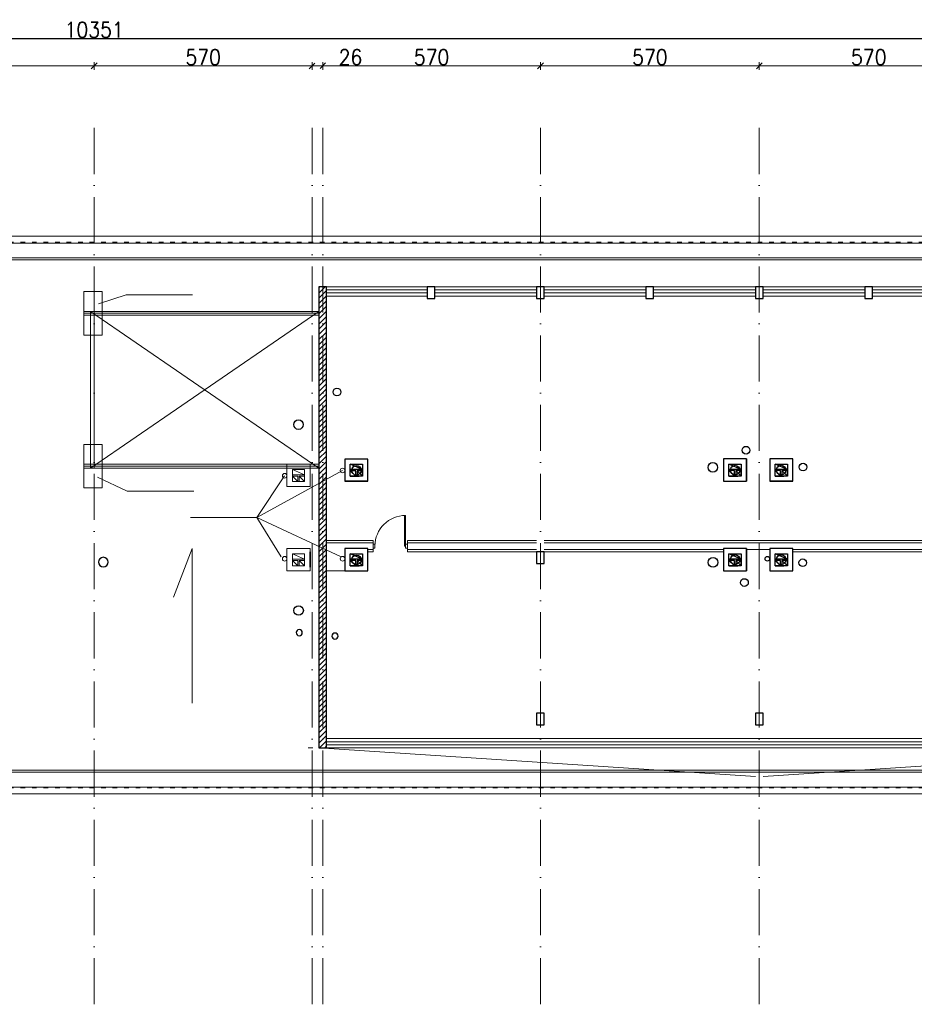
# Model space of a CAD drawing. Header units: millimetres. Extents: x -6513 to 30474, y -6915 to 65597.
# Tile 253 of 256: x 2214 to 4544, y 27552 to 30115. Entities that reach past the tile are written whole.
import ezdxf

# ---------------------------------------------------------------- set-up
doc = ezdxf.new("R2010")
doc.units = ezdxf.units.MM
doc.linetypes.add('ACAD_ISO03W100', pattern=[30, 12, -18])
doc.linetypes.add('ACAD_ISO10W100', pattern=[18, 12, -3, 0, -3])
doc.layers.get('0').update_dxf_attribs({"color": 8})
doc.layers.get('Defpoints').update_dxf_attribs({"color": 8})
for name, color, linetype, lineweight in [('A_osie', 8, 'ACAD_ISO10W100', 5), ('A_przerywana', 8, 'ACAD_ISO03W100', 5), ('A_Wymiary', 8, 'Continuous', 9), ('ARCHWIG CIEŃKO', 8, 'Continuous', 13), ('cieńkie', 8, 'Continuous', 9), ('DB_WM_nawiew', 8, 'Continuous', 30), ('DB_WM_wywiew', 8, 'Continuous', 30), ('Stolarka ARCHWIG', 8, 'Continuous', 5), ('widokowe ARCHWIG', 8, 'Continuous', 5), ('Ściany ARCHWIG', 8, 'Continuous', 30)]:
    doc.layers.add(name, color=color, linetype=linetype, lineweight=lineweight)
doc.styles.get("Standard").update_dxf_attribs({"font": 'txt.shx', "width": 0.9})
doc.dimstyles.new('1-100 MAŁE WYMIARY DOD', dxfattribs={"dimscale": 4, "dimtxt": 2.5, "dimasz": 2.5, "dimexe": 1.25, "dimexo": 0.625, "dimtad": 1, "dimdec": 0, "dimtxsty": 'Standard', "dimblk": 'znacznik', "dimcen": 2.5, "dimdle": 0.004, "dimse1": 1, "dimse2": 1, "dimadec": 0, "dimazin": 0, "dimtfac": 1, "dimtdec": 0, "dimtmove": 0, "dimatfit": 3, "dimfxl": 0, "dimarcsym": 0})

# ---------------------------------------------------------------- blocks, each defined once
blk = doc.blocks.new('znacznik')
for p, q in [((-0.38, -0.38), (0.34, 0.34)), ((0, 0.5), (0, -0.5)), ((0.38, 0), (-1.43, 0))]:
    blk.add_line(p, q)
blk = doc.blocks.new('*D23')
at = {"layer": 'A_Wymiary', "color": 0, "lineweight": -2}
blk.add_line((-2739.1, 30066.6), (7571.9, 30066.6), dxfattribs=at)
at = {"layer": 'Defpoints', "color": 0}
for p in [(7591.9, 30066.6), (-2759.1, 29562.3), (7591.9, 29562.3)]:
    blk.add_point(p, dxfattribs=at)
at = {"layer": 'A_Wymiary', "color": 0, "lineweight": -2, "xscale": 20, "yscale": 20, "zscale": 20, "rotation": 180}
blk.add_blockref('znacznik', (-2759.1, 30066.6), dxfattribs=at)
at = {"layer": 'A_Wymiary', "color": 0, "lineweight": -2, "xscale": 20, "yscale": 20, "zscale": 20}
blk.add_blockref('znacznik', (7591.9, 30066.6), dxfattribs=at)
at = {"layer": 'A_Wymiary', "color": 0, "insert": (2407.8, 30089.1), "char_height": 40, "attachment_point": 5}
blk.add_mtext('10351', dxfattribs=at)

msp = doc.modelspace()

# ---------------------------------------------------------------- hatches: boundary and pattern name
at = {"layer": 'widokowe ARCHWIG'}
h = msp.add_hatch(dxfattribs=at)
h.set_pattern_fill('ANSI31', color=256, scale=3)
h.set_pattern_definition([(45, (15583.015, 4182.279), (-6.735192, 6.735192), [])])
h.paths.add_polyline_path([(3012.927, 29419.933), (2993.117, 29419.933), (2993.117, 29395.933), (2993.117, 29389.933), (2992.927, 28219.933), (3012.927, 28219.933)])

# ---------------------------------------------------------------- linework, layer by layer
at = {"layer": 'A_osie', "ltscale": 10}
for p, q in [((3002.927, 27552.269), (3002.927, 29860.365)), ((2407.927, 27552.269), (2407.927, 29858.878)), ((2975.427, 27552.269), (2975.427, 29858.878)), ((3570.117, 27552.269), (3570.117, 29858.878)), ((4140.117, 27552.269), (4140.117, 29858.878))]:
    msp.add_line(p, q, dxfattribs=at)
at = {"layer": 'A_przerywana'}
for p, q in [((-2734.073, 29535.933), (7571.927, 29535.933)), ((-2734.073, 29535.933), (7571.927, 29535.933)), ((2965.427, 28219.933), (2985.427, 28219.933)), ((2965.427, 28219.933), (2985.427, 28219.933)), ((2992.927, 28219.933), (3012.927, 28219.933)), ((2992.927, 28219.933), (3012.927, 28219.933)), ((3560.117, 28219.933), (3580.117, 28219.933)), ((3560.117, 28219.933), (3580.117, 28219.933)), ((4130.117, 28219.933), (4150.117, 28219.933)), ((4130.117, 28219.933), (4150.117, 28219.933)), ((-2734.073, 28115.641), (7571.927, 28115.641)), ((-2734.073, 28115.641), (7571.927, 28115.641))]:
    msp.add_line(p, q, dxfattribs=at)
at = {"layer": 'A_Wymiary'}
msp.add_line((-2739.073, 30066.555), (7571.927, 30066.555), dxfattribs=at)
at = {"layer": 'A_Wymiary', "ltscale": 10}
for p, q in [((1857.927, 29994.983), (2387.927, 29994.983)), ((2427.927, 29994.983), (2955.427, 29994.983)), ((2955.427, 29994.983), (2935.427, 29994.983)), ((2975.427, 29994.983), (3002.927, 29994.983)), ((3022.927, 29994.983), (3107.927, 29994.983)), ((3022.927, 29994.983), (3550.117, 29994.983)), ((3590.117, 29994.983), (4120.117, 29994.983)), ((4160.117, 29994.983), (4690.117, 29994.983))]:
    msp.add_line(p, q, dxfattribs=at)
at = {"layer": 'ARCHWIG CIEŃKO'}
for p, q in [((-2734.073, 29551.933), (7571.927, 29551.933)), ((-2734.073, 29551.933), (7571.927, 29551.933)), ((-2734.073, 29533.933), (7571.927, 29533.933)), ((-2734.073, 29533.933), (7571.927, 29533.933)), ((-2734.073, 29495.433), (7571.927, 29495.433)), ((-2734.073, 29495.433), (7571.927, 29495.433)), ((-2734.073, 29490.433), (7571.927, 29490.433)), ((-2734.073, 29490.433), (7571.927, 29490.433)), ((4130.117, 28144.933), (2992.927, 28219.933)), ((4130.117, 28144.933), (2992.927, 28219.933)), ((4150.117, 28144.933), (5278.677, 28219.933)), ((4150.117, 28144.933), (5278.677, 28219.933)), ((-2734.073, 28161.433), (7571.927, 28161.433)), ((-2734.073, 28161.433), (7571.927, 28161.433)), ((-2734.073, 28156.433), (7571.927, 28156.433)), ((-2734.073, 28156.433), (7571.927, 28156.433)), ((-2734.073, 28117.933), (7571.927, 28117.933)), ((-2734.073, 28117.933), (7571.927, 28117.933)), ((-2734.073, 28099.933), (7571.927, 28099.933)), ((-2734.073, 28099.933), (7571.927, 28099.933))]:
    msp.add_line(p, q, dxfattribs=at)
at = {"layer": 'cieńkie'}
for p, q in [((2380.486, 29407.433), (2428.486, 29407.433)), ((2380.486, 29407.433), (2380.486, 29294.433)), ((2380.486, 29407.433), (2428.486, 29407.433)), ((2380.486, 29407.433), (2380.486, 29294.433)), ((2490.812, 29399.515), (2419.447, 29375.594)), ((2490.812, 29399.515), (2419.447, 29375.594)), ((2428.486, 29407.433), (2428.486, 29294.433)), ((2428.486, 29407.433), (2428.486, 29294.433)), ((2490.812, 29399.515), (2663.966, 29399.515)), ((2490.812, 29399.515), (2663.966, 29399.515)), ((2380.486, 29355.933), (2992.927, 29355.933)), ((2380.486, 29355.933), (2992.927, 29355.933)), ((2380.486, 29350.933), (2992.927, 29350.933)), ((2380.486, 29350.933), (2992.927, 29350.933)), ((2397.927, 29355.933), (2397.927, 28947.933)), ((2397.927, 29355.933), (2992.927, 28947.933)), ((2397.927, 28947.933), (2992.927, 29355.933)), ((2397.927, 29355.933), (2397.927, 28947.933)), ((2397.927, 29355.933), (2992.927, 28947.933)), ((2397.927, 28947.933), (2992.927, 29355.933)), ((2407.927, 29355.933), (2407.927, 28947.933)), ((2407.927, 29355.933), (2407.927, 28947.933)), ((2380.486, 29345.933), (2992.927, 29345.933)), ((2380.486, 29345.933), (2992.927, 29345.933)), ((2380.486, 29294.433), (2428.486, 29294.433)), ((2380.486, 29294.433), (2428.486, 29294.433)), ((2380.486, 29009.433), (2428.486, 29009.433)), ((2380.486, 29009.433), (2380.486, 28896.433)), ((2380.486, 29009.433), (2428.486, 29009.433)), ((2380.486, 29009.433), (2380.486, 28896.433)), ((2428.486, 29009.433), (2428.486, 28896.433)), ((2428.486, 29009.433), (2428.486, 28896.433)), ((2380.486, 28957.933), (2992.927, 28957.933)), ((2380.486, 28957.933), (2992.927, 28957.933)), ((2380.486, 28952.933), (2992.927, 28952.933)), ((2380.486, 28952.933), (2992.927, 28952.933)), ((2380.486, 28947.933), (2992.927, 28947.933)), ((2380.486, 28947.933), (2992.927, 28947.933)), ((2831.624, 28819.229), (3054.863, 28941.811)), ((2831.624, 28819.229), (3054.863, 28941.811)), ((2969.927, 28957.933), (2909.927, 28957.933)), ((2909.927, 28957.933), (2909.927, 28899.933)), ((2969.927, 28957.933), (2909.927, 28957.933)), ((2909.927, 28957.933), (2909.927, 28899.933)), ((2923.927, 28944.433), (2955.927, 28944.433)), ((2923.927, 28913.433), (2923.927, 28944.433)), ((2955.927, 28930.433), (2923.927, 28944.433)), ((2923.927, 28944.433), (2955.927, 28944.433)), ((2923.927, 28913.433), (2923.927, 28944.433)), ((2955.927, 28930.433), (2923.927, 28944.433)), ((2926.427, 28944.433), (2953.427, 28944.433)), ((2926.427, 28944.433), (2953.427, 28944.433)), ((2955.927, 28944.433), (2955.927, 28913.433)), ((2955.927, 28944.433), (2955.927, 28913.433)), ((2969.927, 28899.933), (2969.927, 28957.933)), ((2969.927, 28899.933), (2969.927, 28957.933)), ((2493.754, 28887.862), (2416.362, 28924.848)), ((2493.754, 28887.862), (2416.362, 28924.848)), ((2831.624, 28819.229), (2903.863, 28928.119)), ((2831.624, 28819.229), (2903.863, 28928.119)), ((2955.927, 28930.433), (2923.927, 28930.433)), ((2955.927, 28930.433), (2923.927, 28930.433)), ((2937.927, 28927.433), (2923.927, 28927.433)), ((2937.927, 28913.433), (2923.927, 28927.433)), ((2937.927, 28927.433), (2923.927, 28927.433)), ((2937.927, 28913.433), (2923.927, 28927.433)), ((2923.927, 28913.433), (2937.927, 28913.433)), ((2955.927, 28913.433), (2923.927, 28913.433)), ((2923.927, 28913.433), (2937.927, 28913.433)), ((2955.927, 28913.433), (2923.927, 28913.433)), ((2932.927, 28913.433), (2946.927, 28913.433)), ((2932.927, 28913.433), (2946.927, 28913.433)), ((2937.927, 28913.433), (2937.927, 28927.433)), ((2937.927, 28913.433), (2937.927, 28927.433)), ((2955.927, 28927.433), (2941.927, 28927.433)), ((2941.927, 28927.433), (2941.927, 28913.433)), ((2941.927, 28927.433), (2955.927, 28913.433)), ((2955.927, 28927.433), (2941.927, 28927.433)), ((2941.927, 28927.433), (2941.927, 28913.433)), ((2941.927, 28927.433), (2955.927, 28913.433)), ((2955.927, 28913.433), (2955.927, 28927.433)), ((2955.927, 28913.433), (2955.927, 28927.433)), ((2380.486, 28896.433), (2428.486, 28896.433)), ((2380.486, 28896.433), (2428.486, 28896.433)), ((2380.486, 28896.433), (2428.486, 28896.433)), ((2380.486, 28896.433), (2428.486, 28896.433)), ((2493.754, 28887.862), (2666.908, 28887.862)), ((2493.754, 28887.862), (2666.908, 28887.862)), ((2969.927, 28899.933), (2909.927, 28899.933)), ((2909.927, 28899.933), (2969.927, 28899.933)), ((2969.927, 28899.933), (2909.927, 28899.933)), ((2909.927, 28899.933), (2969.927, 28899.933)), ((2658.471, 28819.229), (2831.624, 28819.229)), ((2658.471, 28819.229), (2831.624, 28819.229)), ((2831.624, 28819.229), (3051.49, 28716.962)), ((2831.624, 28819.229), (2894.49, 28716.962)), ((2831.624, 28819.229), (3051.49, 28716.962)), ((2831.624, 28819.229), (2894.49, 28716.962)), ((2969.927, 28738.433), (2909.927, 28738.433)), ((2909.927, 28738.433), (2909.927, 28680.433)), ((2969.927, 28738.433), (2909.927, 28738.433)), ((2909.927, 28738.433), (2909.927, 28680.433)), ((2969.927, 28680.433), (2969.927, 28738.433)), ((2969.927, 28680.433), (2969.927, 28738.433)), ((2923.927, 28724.933), (2955.927, 28724.933)), ((2923.927, 28693.933), (2923.927, 28724.933)), ((2955.927, 28710.933), (2923.927, 28724.933)), ((2923.927, 28724.933), (2955.927, 28724.933)), ((2923.927, 28693.933), (2923.927, 28724.933)), ((2955.927, 28710.933), (2923.927, 28724.933)), ((2955.927, 28710.933), (2923.927, 28710.933)), ((2955.927, 28710.933), (2923.927, 28710.933)), ((2937.927, 28707.933), (2923.927, 28707.933)), ((2937.927, 28693.933), (2923.927, 28707.933)), ((2937.927, 28707.933), (2923.927, 28707.933)), ((2937.927, 28693.933), (2923.927, 28707.933)), ((2926.427, 28724.933), (2953.427, 28724.933)), ((2926.427, 28724.933), (2953.427, 28724.933)), ((2937.927, 28693.933), (2937.927, 28707.933)), ((2937.927, 28693.933), (2937.927, 28707.933)), ((2955.927, 28707.933), (2941.927, 28707.933)), ((2941.927, 28707.933), (2941.927, 28693.933)), ((2941.927, 28707.933), (2955.927, 28693.933)), ((2955.927, 28707.933), (2941.927, 28707.933)), ((2941.927, 28707.933), (2941.927, 28693.933)), ((2941.927, 28707.933), (2955.927, 28693.933)), ((2955.927, 28724.933), (2955.927, 28693.933)), ((2955.927, 28724.933), (2955.927, 28693.933)), ((2955.927, 28693.933), (2955.927, 28707.933)), ((2955.927, 28693.933), (2955.927, 28707.933)), ((2909.927, 28680.433), (2969.927, 28680.433)), ((2909.927, 28680.433), (2969.927, 28680.433)), ((2923.927, 28693.933), (2937.927, 28693.933)), ((2955.927, 28693.933), (2923.927, 28693.933)), ((2923.927, 28693.933), (2937.927, 28693.933)), ((2955.927, 28693.933), (2923.927, 28693.933)), ((2932.927, 28693.933), (2946.927, 28693.933)), ((2932.927, 28693.933), (2946.927, 28693.933))]:
    msp.add_line(p, q, dxfattribs=at)
for centre in [(3054.863, 28941.811), (3054.863, 28941.811), (2903.863, 28928.119), (2903.863, 28928.119), (2903.863, 28712), (2903.863, 28712), (3054.863, 28712), (3054.863, 28712)]:
    msp.add_circle(centre, 6, dxfattribs=at)
at = {"layer": 'DB_WM_nawiew'}
for centre, radius in [((3040.166, 29146.069), 10), ((4105.48, 28994.701), 10), ((4019.15, 28949.983), 12.5), ((4254.011, 28950.601), 10), ((4019.635, 28702.724), 12.5), ((4253.329, 28701.792), 9.937), ((4101.534, 28650.206), 10)]:
    msp.add_circle(centre, radius, dxfattribs=at)
for centre, radius, start, end in [((2431.553, 28703.323), 12.5, 0, 180), ((2431.553, 28703.323), 12.5, 180, 0), ((2941.727, 28519.791), 8, 0, 180), ((2941.727, 28519.791), 8, 180, 0), ((3034.953, 28510.791), 8, 0, 180), ((3034.953, 28510.791), 8, 180, 0)]:
    msp.add_arc(centre, radius, start, end, dxfattribs=at)
at = {"layer": 'DB_WM_wywiew'}
for centre in [(2939.927, 29061.288), (3090.865, 28942.418), (4077.15, 28942.788), (4197.15, 28942.788), (3090.927, 28709.225), (4077.15, 28709.933), (4197.15, 28709.933), (2940.094, 28577.423)]:
    msp.add_circle(centre, 12.5, dxfattribs=at)
at = {"layer": 'Stolarka ARCHWIG'}
for p, q in [((3012.927, 29419.933), (5269.927, 29419.933)), ((3012.927, 29419.933), (5269.927, 29419.933)), ((3012.927, 29411.933), (3275.117, 29411.933)), ((3012.927, 29411.933), (3275.117, 29411.933)), ((3012.927, 29403.933), (3275.117, 29403.933)), ((3012.927, 29403.933), (3275.117, 29403.933)), ((3295.117, 29411.933), (3560.117, 29411.933)), ((3295.117, 29411.933), (3560.117, 29411.933)), ((3295.117, 29403.933), (3560.117, 29403.933)), ((3295.117, 29403.933), (3560.117, 29403.933)), ((3579.927, 29411.933), (3844.927, 29411.933)), ((3579.927, 29411.933), (3844.927, 29411.933)), ((3579.927, 29403.933), (3844.927, 29403.933)), ((3579.927, 29403.933), (3844.927, 29403.933)), ((3864.927, 29411.933), (4130.117, 29411.933)), ((3864.927, 29411.933), (4130.117, 29411.933)), ((3864.927, 29403.933), (4130.117, 29403.933)), ((3864.927, 29403.933), (4130.117, 29403.933)), ((4149.927, 29411.933), (4414.927, 29411.933)), ((4149.927, 29411.933), (4414.927, 29411.933)), ((4149.927, 29403.933), (4414.927, 29403.933)), ((4149.927, 29403.933), (4414.927, 29403.933)), ((4434.927, 29411.933), (4700.117, 29411.933)), ((4434.927, 29411.933), (4700.117, 29411.933)), ((4434.927, 29403.933), (4700.117, 29403.933)), ((4434.927, 29403.933), (4700.117, 29403.933)), ((3012.927, 29395.933), (3275.117, 29395.933)), ((3012.927, 29395.933), (3275.117, 29395.933)), ((3295.117, 29395.933), (3560.117, 29395.933)), ((3295.117, 29395.933), (3560.117, 29395.933)), ((3579.927, 29395.933), (3844.927, 29395.933)), ((3579.927, 29395.933), (3844.927, 29395.933)), ((3864.927, 29395.933), (4130.117, 29395.933)), ((3864.927, 29395.933), (4130.117, 29395.933)), ((4149.927, 29395.933), (4414.927, 29395.933)), ((4149.927, 29395.933), (4414.927, 29395.933)), ((4434.927, 29395.933), (4700.117, 29395.933)), ((4434.927, 29395.933), (4700.117, 29395.933)), ((3216.021, 28824.933), (3216.021, 28744.933)), ((3216.021, 28824.933), (3216.021, 28744.933)), ((3216.021, 28824.933), (3216.021, 28744.933)), ((3219.021, 28744.933), (3219.021, 28824.933)), ((3219.021, 28744.933), (3219.021, 28824.933)), ((3219.021, 28744.933), (3219.021, 28824.933)), ((3219.021, 28786.433), (3216.021, 28786.433)), ((3219.021, 28786.433), (3216.021, 28786.433)), ((3219.021, 28786.433), (3216.021, 28786.433)), ((3134.021, 28744.933), (3134.021, 28749.933)), ((3134.021, 28749.933), (3139.021, 28749.933)), ((3134.021, 28744.933), (3134.021, 28749.933)), ((3134.021, 28749.933), (3139.021, 28749.933)), ((3134.021, 28744.933), (3134.021, 28749.933)), ((3134.021, 28749.933), (3139.021, 28749.933)), ((3134.021, 28739.933), (3134.021, 28747.433)), ((3134.021, 28739.933), (3134.021, 28747.433)), ((3134.021, 28739.933), (3134.021, 28747.433)), ((3139.021, 28739.933), (3134.021, 28739.933)), ((3139.021, 28739.933), (3134.021, 28739.933)), ((3139.021, 28739.933), (3134.021, 28739.933)), ((3139.021, 28749.933), (3139.021, 28739.933)), ((3139.021, 28749.933), (3139.021, 28739.933)), ((3139.021, 28749.933), (3139.021, 28739.933)), ((3216.021, 28744.933), (3219.021, 28744.933)), ((3216.021, 28744.933), (3219.021, 28744.933)), ((3216.021, 28744.933), (3219.021, 28744.933)), ((3219.021, 28749.933), (3224.021, 28749.933)), ((3219.021, 28739.933), (3219.021, 28749.933)), ((3219.021, 28749.933), (3224.021, 28749.933)), ((3219.021, 28739.933), (3219.021, 28749.933)), ((3219.021, 28749.933), (3224.021, 28749.933)), ((3219.021, 28739.933), (3219.021, 28749.933)), ((3224.021, 28739.933), (3219.021, 28739.933)), ((3224.021, 28739.933), (3219.021, 28739.933)), ((3224.021, 28739.933), (3219.021, 28739.933)), ((3224.021, 28749.933), (3224.021, 28739.933)), ((3224.021, 28749.933), (3224.021, 28739.933)), ((3224.021, 28749.933), (3224.021, 28739.933)), ((3002.927, 28219.933), (5269.927, 28219.933)), ((3002.927, 28219.933), (5269.927, 28219.933)), ((3012.927, 28243.933), (5269.927, 28243.933)), ((3012.927, 28243.933), (5269.927, 28243.933)), ((3012.927, 28235.933), (5269.927, 28235.933)), ((3012.927, 28235.933), (5269.927, 28235.933)), ((3012.927, 28227.933), (5269.927, 28227.933)), ((3012.927, 28227.933), (5269.927, 28227.933))]:
    msp.add_line(p, q, dxfattribs=at)
msp.add_arc((3219.021, 28744.933), 80, 90, 180, dxfattribs=at)
msp.add_arc((3219.021, 28744.933), 80, 90, 180, dxfattribs=at)
msp.add_arc((3219.021, 28744.933), 80, 90, 180, dxfattribs=at)
at = {"layer": 'widokowe ARCHWIG'}
for p, q in [((3013.117, 28759.933), (3134.021, 28759.933)), ((3134.021, 28729.933), (3134.021, 28759.933)), ((3224.021, 28759.933), (3559.927, 28759.933)), ((3224.021, 28729.933), (3224.021, 28759.933)), ((3579.927, 28759.933), (4047.15, 28759.933)), ((4047.15, 28759.933), (4699.927, 28759.933)), ((2663.267, 28738.471), (2614.426, 28611.958)), ((2663.267, 28336.538), (2663.267, 28738.471)), ((3013.117, 28753.933), (3134.021, 28753.933)), ((3120.927, 28735.933), (3134.021, 28735.933)), ((3224.021, 28753.933), (3559.927, 28753.933)), ((3224.021, 28735.933), (3559.927, 28735.933)), ((3579.927, 28753.933), (4047.15, 28753.933)), ((3579.927, 28735.933), (4047.15, 28735.933)), ((4047.15, 28753.933), (4699.927, 28753.933)), ((4107.15, 28735.933), (4167.15, 28735.933)), ((4227.15, 28735.933), (4699.927, 28735.933)), ((3120.927, 28729.933), (3134.021, 28729.933)), ((3224.021, 28729.933), (3559.927, 28729.933)), ((3579.927, 28729.933), (4047.15, 28729.933)), ((4227.15, 28729.933), (4699.927, 28729.933))]:
    msp.add_line(p, q, dxfattribs=at)
msp.add_lwpolyline([(3120.927, 28680.433), (3013.117, 28680.433)], dxfattribs=at)
at = {"layer": 'Ściany ARCHWIG'}
for p, q in [((2992.927, 29419.933), (2992.927, 28219.933)), ((2992.927, 29419.933), (2992.927, 28219.933)), ((3013.117, 29419.933), (2993.117, 29419.933)), ((2993.117, 29419.933), (2993.117, 29395.933)), ((3013.117, 29419.933), (2993.117, 29419.933)), ((2993.117, 29419.933), (2993.117, 29395.933)), ((3013.117, 29389.933), (3013.117, 29419.933)), ((3013.117, 28219.933), (3013.117, 29419.933)), ((3013.117, 29389.933), (3013.117, 29419.933)), ((3013.117, 28219.933), (3013.117, 29419.933)), ((3295.117, 29419.933), (3275.117, 29419.933)), ((3275.117, 29419.933), (3275.117, 29395.933)), ((3295.117, 29419.933), (3275.117, 29419.933)), ((3275.117, 29419.933), (3275.117, 29395.933)), ((3295.117, 29389.933), (3295.117, 29419.933)), ((3295.117, 29389.933), (3295.117, 29419.933)), ((3579.927, 29419.933), (3559.927, 29419.933)), ((3559.927, 29419.933), (3559.927, 29395.933)), ((3579.927, 29419.933), (3559.927, 29419.933)), ((3559.927, 29419.933), (3559.927, 29395.933)), ((3579.927, 29389.933), (3579.927, 29419.933)), ((3579.927, 29389.933), (3579.927, 29419.933)), ((3864.927, 29419.933), (3844.927, 29419.933)), ((3844.927, 29419.933), (3844.927, 29395.933)), ((3864.927, 29419.933), (3844.927, 29419.933)), ((3844.927, 29419.933), (3844.927, 29395.933)), ((3864.927, 29389.933), (3864.927, 29419.933)), ((3864.927, 29389.933), (3864.927, 29419.933)), ((4149.927, 29419.933), (4129.927, 29419.933)), ((4129.927, 29419.933), (4129.927, 29395.933)), ((4149.927, 29419.933), (4129.927, 29419.933)), ((4129.927, 29419.933), (4129.927, 29395.933)), ((4149.927, 29389.933), (4149.927, 29419.933)), ((4149.927, 29389.933), (4149.927, 29419.933)), ((4434.927, 29419.933), (4414.927, 29419.933)), ((4414.927, 29419.933), (4414.927, 29395.933)), ((4434.927, 29419.933), (4414.927, 29419.933)), ((4414.927, 29419.933), (4414.927, 29395.933)), ((4434.927, 29389.933), (4434.927, 29419.933)), ((4434.927, 29389.933), (4434.927, 29419.933)), ((2993.117, 29395.933), (2993.117, 29389.933)), ((2993.117, 29395.933), (2993.117, 29389.933)), ((3275.117, 29395.933), (3275.117, 29389.933)), ((3275.117, 29395.933), (3275.117, 29389.933)), ((3275.117, 29389.933), (3295.117, 29389.933)), ((3275.117, 29389.933), (3295.117, 29389.933)), ((3559.927, 29395.933), (3559.927, 29389.933)), ((3559.927, 29395.933), (3559.927, 29389.933)), ((3559.927, 29389.933), (3579.927, 29389.933)), ((3559.927, 29389.933), (3579.927, 29389.933)), ((3844.927, 29395.933), (3844.927, 29389.933)), ((3844.927, 29395.933), (3844.927, 29389.933)), ((3844.927, 29389.933), (3864.927, 29389.933)), ((3844.927, 29389.933), (3864.927, 29389.933)), ((4129.927, 29395.933), (4129.927, 29389.933)), ((4129.927, 29395.933), (4129.927, 29389.933)), ((4129.927, 29389.933), (4149.927, 29389.933)), ((4129.927, 29389.933), (4149.927, 29389.933)), ((4414.927, 29395.933), (4414.927, 29389.933)), ((4414.927, 29395.933), (4414.927, 29389.933)), ((4414.927, 29389.933), (4434.927, 29389.933)), ((4414.927, 29389.933), (4434.927, 29389.933)), ((3120.927, 28971.625), (3060.927, 28971.625)), ((3060.927, 28971.625), (3060.927, 28913.625)), ((3120.927, 28971.625), (3060.927, 28971.625)), ((3060.927, 28971.625), (3060.927, 28913.625)), ((3120.927, 28913.625), (3120.927, 28971.625)), ((3120.927, 28913.625), (3120.927, 28971.625)), ((4107.15, 28971.933), (4047.15, 28971.933)), ((4047.15, 28971.933), (4047.15, 28913.933)), ((4107.15, 28971.933), (4047.15, 28971.933)), ((4047.15, 28971.933), (4047.15, 28913.933)), ((4107.15, 28971.933), (4107.15, 28913.933)), ((4107.15, 28913.933), (4107.15, 28971.933)), ((4107.15, 28971.933), (4107.15, 28913.933)), ((4107.15, 28913.933), (4107.15, 28971.933)), ((4227.15, 28971.933), (4167.15, 28971.933)), ((4167.15, 28971.933), (4167.15, 28913.933)), ((4227.15, 28971.933), (4167.15, 28971.933)), ((4167.15, 28971.933), (4167.15, 28913.933)), ((4227.15, 28913.933), (4227.15, 28971.933)), ((4227.15, 28913.933), (4227.15, 28971.933)), ((3074.927, 28958.125), (3106.927, 28958.125)), ((3074.927, 28927.125), (3074.927, 28958.125)), ((3106.927, 28944.125), (3074.927, 28958.125)), ((3074.927, 28958.125), (3106.927, 28958.125)), ((3074.927, 28927.125), (3074.927, 28958.125)), ((3106.927, 28944.125), (3074.927, 28958.125)), ((3106.927, 28944.125), (3074.927, 28944.125)), ((3106.927, 28944.125), (3074.927, 28944.125)), ((3088.927, 28941.125), (3074.927, 28941.125)), ((3088.927, 28927.125), (3074.927, 28941.125)), ((3088.927, 28941.125), (3074.927, 28941.125)), ((3088.927, 28927.125), (3074.927, 28941.125)), ((3077.427, 28958.125), (3104.427, 28958.125)), ((3077.427, 28958.125), (3104.427, 28958.125)), ((3088.927, 28927.125), (3088.927, 28941.125)), ((3088.927, 28927.125), (3088.927, 28941.125)), ((3106.927, 28941.125), (3092.927, 28941.125)), ((3092.927, 28941.125), (3092.927, 28927.125)), ((3092.927, 28941.125), (3106.927, 28927.125)), ((3106.927, 28941.125), (3092.927, 28941.125)), ((3092.927, 28941.125), (3092.927, 28927.125)), ((3092.927, 28941.125), (3106.927, 28927.125)), ((3106.927, 28958.125), (3106.927, 28927.125)), ((3106.927, 28958.125), (3106.927, 28927.125)), ((3106.927, 28927.125), (3106.927, 28941.125)), ((3106.927, 28927.125), (3106.927, 28941.125)), ((4061.15, 28958.433), (4093.15, 28958.433)), ((4061.15, 28927.433), (4061.15, 28958.433)), ((4093.15, 28944.433), (4061.15, 28958.433)), ((4061.15, 28958.433), (4093.15, 28958.433)), ((4061.15, 28927.433), (4061.15, 28958.433)), ((4093.15, 28944.433), (4061.15, 28958.433)), ((4093.15, 28944.433), (4061.15, 28944.433)), ((4093.15, 28944.433), (4061.15, 28944.433)), ((4075.15, 28941.433), (4061.15, 28941.433)), ((4075.15, 28927.433), (4061.15, 28941.433)), ((4075.15, 28941.433), (4061.15, 28941.433)), ((4075.15, 28927.433), (4061.15, 28941.433)), ((4063.65, 28958.433), (4090.65, 28958.433)), ((4063.65, 28958.433), (4090.65, 28958.433)), ((4075.15, 28927.433), (4075.15, 28941.433)), ((4075.15, 28927.433), (4075.15, 28941.433)), ((4093.15, 28941.433), (4079.15, 28941.433)), ((4079.15, 28941.433), (4079.15, 28927.433)), ((4079.15, 28941.433), (4093.15, 28927.433)), ((4093.15, 28941.433), (4079.15, 28941.433)), ((4079.15, 28941.433), (4079.15, 28927.433)), ((4079.15, 28941.433), (4093.15, 28927.433)), ((4093.15, 28958.433), (4093.15, 28927.433)), ((4093.15, 28958.433), (4093.15, 28927.433)), ((4093.15, 28927.433), (4093.15, 28941.433)), ((4093.15, 28927.433), (4093.15, 28941.433)), ((4181.15, 28958.433), (4213.15, 28958.433)), ((4181.15, 28927.433), (4181.15, 28958.433)), ((4213.15, 28944.433), (4181.15, 28958.433)), ((4181.15, 28958.433), (4213.15, 28958.433)), ((4181.15, 28927.433), (4181.15, 28958.433)), ((4213.15, 28944.433), (4181.15, 28958.433)), ((4213.15, 28944.433), (4181.15, 28944.433)), ((4213.15, 28944.433), (4181.15, 28944.433)), ((4195.15, 28941.433), (4181.15, 28941.433)), ((4195.15, 28927.433), (4181.15, 28941.433)), ((4195.15, 28941.433), (4181.15, 28941.433)), ((4195.15, 28927.433), (4181.15, 28941.433)), ((4183.65, 28958.433), (4210.65, 28958.433)), ((4183.65, 28958.433), (4210.65, 28958.433)), ((4195.15, 28927.433), (4195.15, 28941.433)), ((4195.15, 28927.433), (4195.15, 28941.433)), ((4213.15, 28941.433), (4199.15, 28941.433)), ((4199.15, 28941.433), (4199.15, 28927.433)), ((4199.15, 28941.433), (4213.15, 28927.433)), ((4213.15, 28941.433), (4199.15, 28941.433)), ((4199.15, 28941.433), (4199.15, 28927.433)), ((4199.15, 28941.433), (4213.15, 28927.433)), ((4213.15, 28958.433), (4213.15, 28927.433)), ((4213.15, 28958.433), (4213.15, 28927.433)), ((4213.15, 28927.433), (4213.15, 28941.433)), ((4213.15, 28927.433), (4213.15, 28941.433)), ((3120.927, 28913.625), (3060.927, 28913.625)), ((3060.927, 28913.625), (3120.927, 28913.625)), ((3120.927, 28913.625), (3060.927, 28913.625)), ((3060.927, 28913.625), (3120.927, 28913.625)), ((3074.927, 28927.125), (3088.927, 28927.125)), ((3106.927, 28927.125), (3074.927, 28927.125)), ((3074.927, 28927.125), (3088.927, 28927.125)), ((3106.927, 28927.125), (3074.927, 28927.125)), ((3083.927, 28927.125), (3097.927, 28927.125)), ((3083.927, 28927.125), (3097.927, 28927.125)), ((4047.15, 28913.933), (4107.15, 28913.933)), ((4047.15, 28913.933), (4107.15, 28913.933)), ((4061.15, 28927.433), (4075.15, 28927.433)), ((4093.15, 28927.433), (4061.15, 28927.433)), ((4061.15, 28927.433), (4075.15, 28927.433)), ((4093.15, 28927.433), (4061.15, 28927.433)), ((4070.15, 28927.433), (4084.15, 28927.433)), ((4070.15, 28927.433), (4084.15, 28927.433)), ((4227.15, 28913.933), (4167.15, 28913.933)), ((4167.15, 28913.933), (4227.15, 28913.933)), ((4227.15, 28913.933), (4167.15, 28913.933)), ((4167.15, 28913.933), (4227.15, 28913.933)), ((4181.15, 28927.433), (4195.15, 28927.433)), ((4213.15, 28927.433), (4181.15, 28927.433)), ((4181.15, 28927.433), (4195.15, 28927.433)), ((4213.15, 28927.433), (4181.15, 28927.433)), ((4190.15, 28927.433), (4204.15, 28927.433)), ((4190.15, 28927.433), (4204.15, 28927.433)), ((3120.927, 28738.433), (3060.927, 28738.433)), ((3060.927, 28738.433), (3060.927, 28680.433)), ((3120.927, 28738.433), (3060.927, 28738.433)), ((3120.927, 28738.433), (3060.927, 28738.433)), ((3060.927, 28738.433), (3060.927, 28680.433)), ((3120.927, 28680.433), (3120.927, 28738.433)), ((3120.927, 28680.433), (3120.927, 28738.433)), ((3120.927, 28680.433), (3120.927, 28738.433)), ((4107.15, 28738.433), (4047.15, 28738.433)), ((4047.15, 28738.433), (4047.15, 28680.433)), ((4107.15, 28738.433), (4047.15, 28738.433)), ((4047.15, 28738.433), (4047.15, 28680.433)), ((4107.15, 28738.433), (4047.15, 28738.433)), ((4047.15, 28738.433), (4047.15, 28680.433)), ((4107.15, 28738.433), (4107.15, 28680.433)), ((4107.15, 28680.433), (4107.15, 28738.433)), ((4107.15, 28738.433), (4107.15, 28680.433)), ((4107.15, 28680.433), (4107.15, 28738.433)), ((4227.15, 28738.433), (4167.15, 28738.433)), ((4167.15, 28738.433), (4167.15, 28680.433)), ((4227.15, 28738.433), (4167.15, 28738.433)), ((4167.15, 28738.433), (4167.15, 28680.433)), ((4227.15, 28680.433), (4227.15, 28738.433)), ((4227.15, 28680.433), (4227.15, 28738.433)), ((2969.927, 28689.933), (2969.927, 28729.933)), ((2969.927, 28689.933), (2969.927, 28729.933)), ((2969.927, 28689.933), (2969.927, 28729.933)), ((2969.927, 28729.933), (2969.927, 28689.933)), ((2969.927, 28689.933), (2969.927, 28729.933)), ((2969.927, 28689.933), (2969.927, 28729.933)), ((2969.927, 28689.933), (2969.927, 28729.933)), ((2969.927, 28729.933), (2969.927, 28689.933)), ((3074.927, 28724.933), (3106.927, 28724.933)), ((3074.927, 28693.933), (3074.927, 28724.933)), ((3106.927, 28710.933), (3074.927, 28724.933)), ((3074.927, 28724.933), (3106.927, 28724.933)), ((3074.927, 28693.933), (3074.927, 28724.933)), ((3106.927, 28710.933), (3074.927, 28724.933)), ((3074.927, 28724.933), (3106.927, 28724.933)), ((3074.927, 28693.933), (3074.927, 28724.933)), ((3106.927, 28710.933), (3074.927, 28724.933)), ((3106.927, 28710.933), (3074.927, 28710.933)), ((3106.927, 28710.933), (3074.927, 28710.933)), ((3106.927, 28710.933), (3074.927, 28710.933)), ((3088.927, 28707.933), (3074.927, 28707.933)), ((3088.927, 28693.933), (3074.927, 28707.933)), ((3088.927, 28707.933), (3074.927, 28707.933)), ((3088.927, 28693.933), (3074.927, 28707.933)), ((3088.927, 28707.933), (3074.927, 28707.933)), ((3088.927, 28693.933), (3074.927, 28707.933)), ((3077.427, 28724.933), (3104.427, 28724.933)), ((3077.427, 28724.933), (3104.427, 28724.933)), ((3077.427, 28724.933), (3104.427, 28724.933)), ((3088.927, 28693.933), (3088.927, 28707.933)), ((3088.927, 28693.933), (3088.927, 28707.933)), ((3088.927, 28693.933), (3088.927, 28707.933)), ((3106.927, 28707.933), (3092.927, 28707.933)), ((3092.927, 28707.933), (3092.927, 28693.933)), ((3092.927, 28707.933), (3106.927, 28693.933)), ((3106.927, 28707.933), (3092.927, 28707.933)), ((3092.927, 28707.933), (3092.927, 28693.933)), ((3092.927, 28707.933), (3106.927, 28693.933)), ((3106.927, 28707.933), (3092.927, 28707.933)), ((3092.927, 28707.933), (3092.927, 28693.933)), ((3092.927, 28707.933), (3106.927, 28693.933)), ((3106.927, 28724.933), (3106.927, 28693.933)), ((3106.927, 28724.933), (3106.927, 28693.933)), ((3106.927, 28724.933), (3106.927, 28693.933)), ((3106.927, 28693.933), (3106.927, 28707.933)), ((3106.927, 28693.933), (3106.927, 28707.933)), ((3106.927, 28693.933), (3106.927, 28707.933)), ((3579.927, 28729.933), (3559.927, 28729.933)), ((3559.927, 28729.933), (3559.927, 28705.933)), ((3579.927, 28729.933), (3559.927, 28729.933)), ((3559.927, 28729.933), (3559.927, 28705.933)), ((3579.927, 28729.933), (3559.927, 28729.933)), ((3559.927, 28729.933), (3559.927, 28705.933)), ((3579.927, 28699.933), (3579.927, 28729.933)), ((3579.927, 28699.933), (3579.927, 28729.933)), ((3579.927, 28699.933), (3579.927, 28729.933)), ((4061.15, 28724.933), (4093.15, 28724.933)), ((4061.15, 28693.933), (4061.15, 28724.933)), ((4093.15, 28710.933), (4061.15, 28724.933)), ((4061.15, 28724.933), (4093.15, 28724.933)), ((4061.15, 28693.933), (4061.15, 28724.933)), ((4093.15, 28710.933), (4061.15, 28724.933)), ((4061.15, 28724.933), (4093.15, 28724.933)), ((4061.15, 28693.933), (4061.15, 28724.933)), ((4093.15, 28710.933), (4061.15, 28724.933)), ((4093.15, 28710.933), (4061.15, 28710.933)), ((4093.15, 28710.933), (4061.15, 28710.933)), ((4093.15, 28710.933), (4061.15, 28710.933)), ((4075.15, 28707.933), (4061.15, 28707.933)), ((4075.15, 28693.933), (4061.15, 28707.933)), ((4075.15, 28707.933), (4061.15, 28707.933)), ((4075.15, 28693.933), (4061.15, 28707.933)), ((4075.15, 28707.933), (4061.15, 28707.933)), ((4075.15, 28693.933), (4061.15, 28707.933)), ((4063.65, 28724.933), (4090.65, 28724.933)), ((4063.65, 28724.933), (4090.65, 28724.933)), ((4063.65, 28724.933), (4090.65, 28724.933)), ((4075.15, 28693.933), (4075.15, 28707.933)), ((4075.15, 28693.933), (4075.15, 28707.933)), ((4075.15, 28693.933), (4075.15, 28707.933)), ((4093.15, 28707.933), (4079.15, 28707.933)), ((4079.15, 28707.933), (4079.15, 28693.933)), ((4079.15, 28707.933), (4093.15, 28693.933)), ((4093.15, 28707.933), (4079.15, 28707.933)), ((4079.15, 28707.933), (4079.15, 28693.933)), ((4079.15, 28707.933), (4093.15, 28693.933)), ((4093.15, 28724.933), (4093.15, 28693.933)), ((4093.15, 28724.933), (4093.15, 28693.933)), ((4093.15, 28693.933), (4093.15, 28707.933)), ((4093.15, 28693.933), (4093.15, 28707.933)), ((4181.15, 28724.933), (4213.15, 28724.933)), ((4181.15, 28693.933), (4181.15, 28724.933)), ((4213.15, 28710.933), (4181.15, 28724.933)), ((4181.15, 28724.933), (4213.15, 28724.933)), ((4181.15, 28693.933), (4181.15, 28724.933)), ((4213.15, 28710.933), (4181.15, 28724.933)), ((4213.15, 28710.933), (4181.15, 28710.933)), ((4213.15, 28710.933), (4181.15, 28710.933)), ((4195.15, 28707.933), (4181.15, 28707.933)), ((4195.15, 28693.933), (4181.15, 28707.933)), ((4195.15, 28707.933), (4181.15, 28707.933)), ((4195.15, 28693.933), (4181.15, 28707.933)), ((4183.65, 28724.933), (4210.65, 28724.933)), ((4183.65, 28724.933), (4210.65, 28724.933)), ((4195.15, 28693.933), (4195.15, 28707.933)), ((4195.15, 28693.933), (4195.15, 28707.933)), ((4213.15, 28707.933), (4199.15, 28707.933)), ((4199.15, 28707.933), (4199.15, 28693.933)), ((4199.15, 28707.933), (4213.15, 28693.933)), ((4213.15, 28707.933), (4199.15, 28707.933)), ((4199.15, 28707.933), (4199.15, 28693.933)), ((4199.15, 28707.933), (4213.15, 28693.933)), ((4213.15, 28724.933), (4213.15, 28693.933)), ((4213.15, 28724.933), (4213.15, 28693.933)), ((4213.15, 28693.933), (4213.15, 28707.933)), ((4213.15, 28693.933), (4213.15, 28707.933)), ((3060.927, 28680.433), (3120.927, 28680.433)), ((3060.927, 28680.433), (3120.927, 28680.433)), ((3060.927, 28680.433), (3120.927, 28680.433)), ((3074.927, 28693.933), (3088.927, 28693.933)), ((3106.927, 28693.933), (3074.927, 28693.933)), ((3074.927, 28693.933), (3088.927, 28693.933)), ((3106.927, 28693.933), (3074.927, 28693.933)), ((3074.927, 28693.933), (3088.927, 28693.933)), ((3106.927, 28693.933), (3074.927, 28693.933)), ((3083.927, 28693.933), (3097.927, 28693.933)), ((3083.927, 28693.933), (3097.927, 28693.933)), ((3083.927, 28693.933), (3097.927, 28693.933)), ((3559.927, 28705.933), (3559.927, 28699.933)), ((3559.927, 28705.933), (3559.927, 28699.933)), ((3559.927, 28705.933), (3559.927, 28699.933)), ((3559.927, 28699.933), (3579.927, 28699.933)), ((3559.927, 28699.933), (3579.927, 28699.933)), ((3559.927, 28699.933), (3579.927, 28699.933)), ((4047.15, 28680.433), (4107.15, 28680.433)), ((4047.15, 28680.433), (4107.15, 28680.433)), ((4047.15, 28680.433), (4107.15, 28680.433)), ((4061.15, 28693.933), (4075.15, 28693.933)), ((4093.15, 28693.933), (4061.15, 28693.933)), ((4061.15, 28693.933), (4075.15, 28693.933)), ((4093.15, 28693.933), (4061.15, 28693.933)), ((4061.15, 28693.933), (4075.15, 28693.933)), ((4093.15, 28693.933), (4061.15, 28693.933)), ((4070.15, 28693.933), (4084.15, 28693.933)), ((4070.15, 28693.933), (4084.15, 28693.933)), ((4070.15, 28693.933), (4084.15, 28693.933)), ((4167.15, 28680.433), (4227.15, 28680.433)), ((4167.15, 28680.433), (4227.15, 28680.433)), ((4181.15, 28693.933), (4195.15, 28693.933)), ((4213.15, 28693.933), (4181.15, 28693.933)), ((4181.15, 28693.933), (4195.15, 28693.933)), ((4213.15, 28693.933), (4181.15, 28693.933)), ((4190.15, 28693.933), (4204.15, 28693.933)), ((4190.15, 28693.933), (4204.15, 28693.933)), ((3579.927, 28309.933), (3559.927, 28309.933)), ((3559.927, 28309.933), (3559.927, 28285.933)), ((3579.927, 28309.933), (3559.927, 28309.933)), ((3559.927, 28309.933), (3559.927, 28285.933)), ((3579.927, 28279.933), (3579.927, 28309.933)), ((3579.927, 28279.933), (3579.927, 28309.933)), ((4149.927, 28309.933), (4129.927, 28309.933)), ((4129.927, 28309.933), (4129.927, 28285.933)), ((4149.927, 28309.933), (4129.927, 28309.933)), ((4129.927, 28309.933), (4129.927, 28285.933)), ((4149.927, 28279.933), (4149.927, 28309.933)), ((4149.927, 28279.933), (4149.927, 28309.933)), ((3559.927, 28285.933), (3559.927, 28279.933)), ((3559.927, 28285.933), (3559.927, 28279.933)), ((3559.927, 28279.933), (3579.927, 28279.933)), ((3559.927, 28279.933), (3579.927, 28279.933)), ((4129.927, 28285.933), (4129.927, 28279.933)), ((4129.927, 28285.933), (4129.927, 28279.933)), ((4129.927, 28279.933), (4149.927, 28279.933)), ((4129.927, 28279.933), (4149.927, 28279.933)), ((2992.927, 28225.933), (2992.927, 28219.933)), ((2992.927, 28225.933), (2992.927, 28219.933)), ((2992.927, 28219.933), (3012.927, 28219.933)), ((2992.927, 28219.933), (3012.927, 28219.933))]:
    msp.add_line(p, q, dxfattribs=at)
msp.add_circle((4161.086, 28712), 6, dxfattribs=at)
msp.add_circle((4161.086, 28712), 6, dxfattribs=at)

# ---------------------------------------------------------------- block references
at = {"layer": 'A_Wymiary', "ltscale": 10, "xscale": 20, "yscale": 20, "zscale": 20}
for p in [(2407.927, 29994.983), (2975.427, 29994.983), (2975.427, 29994.983), (3570.117, 29994.983), (4140.117, 29994.983)]:
    msp.add_blockref('znacznik', p, dxfattribs=at)
at = {"layer": 'A_Wymiary', "ltscale": 10, "xscale": 20, "yscale": 20, "zscale": 20, "rotation": 180}
for p in [(2407.927, 29994.983), (3002.927, 29994.983), (3002.927, 29994.983), (3570.117, 29994.983), (4140.117, 29994.983)]:
    msp.add_blockref('znacznik', p, dxfattribs=at)

# ---------------------------------------------------------------- texts
at = {"layer": 'A_Wymiary', "insert": (2407.759, 30089.055), "char_height": 40, "attachment_point": 5}
msp.add_mtext('10351', dxfattribs=at)
at = {"layer": 'A_Wymiary', "ltscale": 10, "char_height": 40, "attachment_point": 5}
for s, insert in [('570', (2691.677, 30017.483)), ('26', (3075.427, 30017.483)), ('570', (3286.522, 30017.483)), ('570', (3855.117, 30017.483)), ('570', (4425.117, 30017.483))]:
    msp.add_mtext(s, dxfattribs=dict(at, insert=insert))

# ---------------------------------------------------------------- dimensions: what is measured, and where the dimension line sits
at = {"layer": 'A_Wymiary'}
dim = msp.add_linear_dim(base=(7591.927, 30066.555), p1=(-2759.073, 29562.262), p2=(7591.927, 29562.262), dimstyle='1-100 MAŁE WYMIARY DOD', override={"dimtxt": 10, "dimasz": 5}, dxfattribs=at)
dim.commit()
dim.dimension.update_dxf_attribs({"geometry": '*D23', "text_midpoint": (2407.759, 30066.555), "dimtype": 160})

doc.saveas('drawing.dxf')
